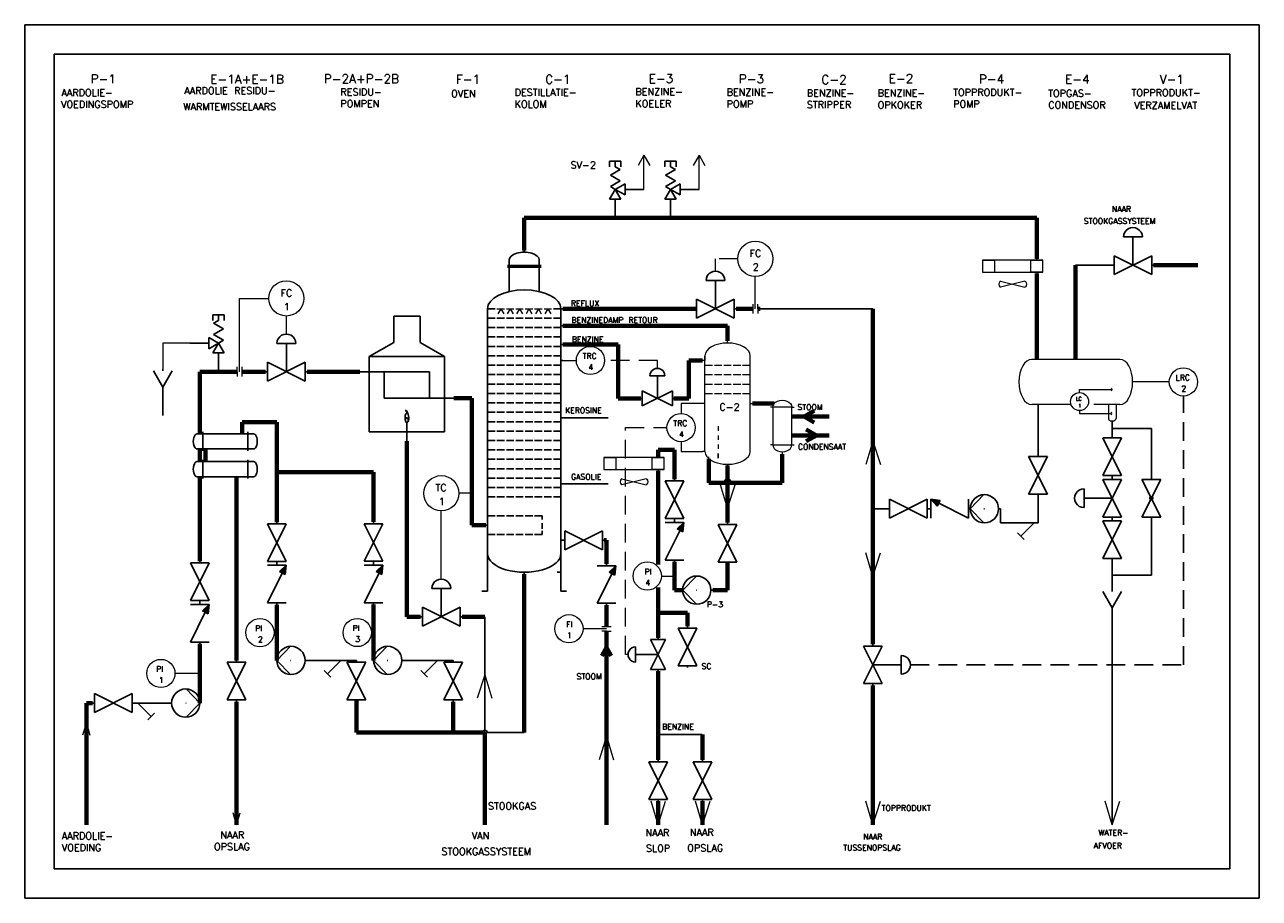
# Model space of a CAD drawing. Extents: x 0 to 420, y 0 to 297.
import ezdxf

# ---------------------------------------------------------------- set-up
doc = ezdxf.new("R2010")
doc.units = 0
doc.header["$MEASUREMENT"] = 0
doc.linetypes.add('HIDDEN', pattern=[9.525, 6.35, -3.175])
doc.layers.get('0').update_dxf_attribs({"linetype": 'CONTINUOUS'})
doc.layers.add('KADER25', color=3, linetype='CONTINUOUS')
doc.layers.add('KADER70', color=5, linetype='CONTINUOUS')
for name, color, linetype, lineweight in [('Omtrekslijn', 7, 'CONTINUOUS', 50), ('Proceslijn', 5, 'CONTINUOUS', 70), ('Stippellijn', 3, 'HIDDEN', 35), ('Tekst', 3, 'CONTINUOUS', 35)]:
    doc.layers.add(name, color=color, linetype=linetype, lineweight=lineweight)
doc.styles.get("Standard").update_dxf_attribs({"font": 'TXT.shx', "height": 3})

# ---------------------------------------------------------------- blocks, each defined once
blk = doc.blocks.new('04_NenWarmtewisselaar')
at = {"layer": 'KADER25', "color": 0}
for p, q in [((-12, 8), (-15, 8)), ((-12, 8), (-12, 9)), ((12, 8), (-12, 8)), ((-12, 8), (-12, 0)), ((12, 8), (12, 9)), ((12, 0), (12, 8)), ((12, 8), (15, 8)), ((-12, 0), (-15, 0)), ((-12, 0), (12, 0)), ((-12, 0), (-12, -1)), ((12, 0), (12, 0)), ((12, 0), (15, 0)), ((12, 0), (12, -1))]:
    blk.add_line(p, q, dxfattribs=at)
for centre, major_axis in [((-15, 4), (0, 4)), ((15, 4), (0, -4))]:
    blk.add_ellipse(centre, major_axis=major_axis, ratio=0.5, start_param=0, end_param=3.141593, dxfattribs=at)
blk = doc.blocks.new('04_NenFornuis')
at = {"layer": 'KADER25', "color": 0}
for p, q in [((-7.01, 47.5), (-7.01, 61.5)), ((7.01, 61.5), (-7.01, 61.5)), ((7.01, 47.5), (7.01, 61.5)), ((-20, 40), (-7.01, 47.5)), ((20, 40), (7.01, 47.5)), ((-20, 0), (-20, 40)), ((-20, 40), (20, 40)), ((20, 40), (20, 0)), ((-20, 32), (-25, 32)), ((-20, 32), (12, 32)), ((-12, 18), (-12, 32)), ((12, 32), (12, 18)), ((12, 18), (-12, 18)), ((12, 18), (20, 18)), ((20, 18), (25, 18)), ((20, 0), (-20, 0)), ((0, 0), (0, 5)), ((0, 0), (0, -5))]:
    blk.add_line(p, q, dxfattribs=at)
for centre, major_axis, ratio, start_param, end_param in [((0, 7.5), (0, -2.5), 0.395368, 3.027106, 6.283185), ((-0.49, 8.22), (0.49, -3.22), 0.442287, 0, 3.141593), ((-0.49, 9.47), (-0.49, 1.97), 0.356881, 4.885896, 6.283185)]:
    blk.add_ellipse(centre, major_axis=major_axis, ratio=ratio, start_param=start_param, end_param=end_param, dxfattribs=at)
blk.add_ellipse((0, 6.25), major_axis=(0, -1.25), ratio=0.59927, dxfattribs=at)
blk = doc.blocks.new('04_KlepMetRegelaar')
at = {"layer": 'KADER25', "color": 0}
for p, q in [((11, 15), (6, 15)), ((11, 0), (11, 15)), ((11, 15), (16, 15)), ((1, 0), (0, 0)), ((1, 5), (1, 0)), ((1, -5), (21, 5)), ((21, -5), (1, 5)), ((1, 0), (1, -5)), ((21, 0), (21, 5)), ((22, 0), (21, 0)), ((21, 0), (21, -5))]:
    blk.add_line(p, q, dxfattribs=at)
blk.add_ellipse((11, 15), major_axis=(5, 0), ratio=1, start_param=0, end_param=3.141593, dxfattribs=at)
blk = doc.blocks.new('04_Klep')
at = {"layer": 'KADER25', "color": 0}
for p, q in [((1, 0), (0, 0)), ((1, 5), (1, 0)), ((1, -5), (21, 5)), ((21, -5), (1, 5)), ((1, 0), (1, -5)), ((21, 0), (21, 5)), ((22, 0), (21, 0)), ((21, 0), (21, -5))]:
    blk.add_line(p, q, dxfattribs=at)
blk = doc.blocks.new('04_Y_filter')
at = {"layer": 'KADER25', "color": 0}
for p, q in [((1, 0), (-1, 0)), ((19, 0), (1, 0)), ((1, 0), (8.07, -7.07)), ((8.07, -7.07), (9.84, -5.3)), ((8.07, -7.07), (6.3, -8.84))]:
    blk.add_line(p, q, dxfattribs=at)
blk = doc.blocks.new('04_NenPomp')
at = {"layer": 'KADER25', "color": 0}
for p, q in [((15, 0), (7.74, 7.5)), ((0, 0), (-1, 0)), ((7.5, 0), (7.74, 0)), ((7.74, 0), (7.5, 0)), ((7.5, 0), (7.5, 0)), ((7.5, 0), (7.5, 0)), ((7.74, -7.5), (15, 0)), ((15, 0), (15, 0))]:
    blk.add_line(p, q, dxfattribs=at)
blk.add_circle((7.5, 0), 7.5, dxfattribs=at)
blk = doc.blocks.new('04_Funnel')
at = {"layer": 'KADER25', "color": 0}
for p, q in [((0, -1), (0, 0)), ((0, -9.66), (-5, -1)), ((0, -9.66), (5, -1)), ((0, -9.66), (0, -24.66))]:
    blk.add_line(p, q, dxfattribs=at)
blk = doc.blocks.new('04_Overdrukventiel_2')
at = {"color": 0}
for p, q in [((-3, 27.2), (-3, 30.2)), ((-3, 30.2), (0, 30.2)), ((-2.6, 25.7), (0, 27.2)), ((0, 27.2), (0, 30.2)), ((0, 30.2), (3, 30.2)), ((3, 30.2), (3, 27.2)), ((2.6, 22.7), (-2.6, 25.7)), ((-2.6, 19.7), (2.6, 22.7)), ((2.6, 16.7), (-2.6, 19.7)), ((-15.2, 15.2), (-5.2, 15.2)), ((-5.2, 18.2), (0, 15.2)), ((-5.2, 12.2), (-5.2, 18.2)), ((0, 15.2), (-5.2, 12.2)), ((-3, 10), (0, 15.2)), ((2.6, 16.7), (0, 15.2)), ((0, 15.2), (3, 10)), ((3, 10), (-3, 10)), ((0, 0), (0, 10))]:
    blk.add_line(p, q, dxfattribs=at)
blk = doc.blocks.new('04_BenzineStripper2')
at = {"layer": 'Omtrekslijn', "linetype": 'ByBlock', "lineweight": 0}
for p, q in [((0, -1), (0, 0)), ((-9.6, -8.43), (-10.6, -8.43)), ((-9.6, -6.43), (-9.6, -8.43)), ((-9.6, -26.77), (-10.6, -26.77)), ((9.6, -26.77), (10.6, -26.77)), ((-3.96, -36.39), (-3.96, -38.31)), ((-3.96, -40.24), (-3.96, -42.17)), ((-9.6, -47.1), (-10.6, -47.1)), ((-3.96, -44.1), (-3.96, -46.02)), ((-7.91, -50.18), (-7.91, -49.33)), ((-3.96, -47.95), (-3.96, -49.88)), ((-3.96, -49.88), (-3.96, -47.95)), ((0, -52.53), (0, -53.53))]:
    blk.add_line(p, q, dxfattribs=at)
at = {"layer": 'Omtrekslijn', "color": 0, "linetype": 'ByBlock', "lineweight": 0}
for p, q in [((-9.6, -47.1), (-9.6, -6.43)), ((-9.6, -10.43), (-6.4, -10.43)), ((-5.6, -10.43), (-2.4, -10.43)), ((-1.6, -10.43), (1.6, -10.43)), ((2.4, -10.43), (5.6, -10.43)), ((6.4, -10.43), (9.6, -10.43)), ((9.6, -47.1), (9.6, -6.43)), ((-9.6, -14.43), (-6.4, -14.43)), ((-5.6, -14.43), (-2.4, -14.43)), ((-1.6, -14.43), (1.6, -14.43)), ((2.4, -14.43), (5.6, -14.43)), ((6.4, -14.43), (9.6, -14.43)), ((-9.6, -18.43), (-6.4, -18.43)), ((-5.6, -18.43), (-2.4, -18.43)), ((-1.6, -18.43), (1.6, -18.43)), ((2.4, -18.43), (5.6, -18.43)), ((6.4, -18.43), (9.6, -18.43)), ((-9.6, -22.43), (-6.4, -22.43)), ((-5.6, -22.43), (-2.4, -22.43)), ((-1.6, -22.43), (1.6, -22.43)), ((2.4, -22.43), (5.6, -22.43)), ((6.4, -22.43), (9.6, -22.43))]:
    blk.add_line(p, q, dxfattribs=at)
at = {"layer": 'Omtrekslijn', "linetype": 'ByBlock', "lineweight": 0}
for centre, major_axis in [((0, -6.43), (-9.6, 0)), ((0, -47.1), (9.6, 0))]:
    blk.add_ellipse(centre, major_axis=major_axis, ratio=0.565396, start_param=3.141593, end_param=6.283185, dxfattribs=at)
blk = doc.blocks.new('04_Ventilator2')
at = {"layer": 'Omtrekslijn', "color": 0, "linetype": 'ByBlock', "lineweight": 0}
for p, q in [((0, -0.512), (0, 0)), ((-23.04, -0.512), (-23.04, -5.632)), ((2.56, -0.512), (-23.04, -0.512)), ((-23.04, -0.512), (-17.92, -0.512)), ((-17.92, -0.512), (-17.92, -5.632)), ((-2.56, -5.632), (-2.56, -0.512)), ((-2.56, -0.512), (2.56, -0.512)), ((2.56, -0.512), (0, -0.512)), ((2.56, -5.632), (2.56, -0.512)), ((-23.04, -5.632), (2.56, -5.632)), ((-15.36, -9.472), (-5.12, -12.032)), ((-5.12, -9.472), (-15.36, -12.032)), ((2.56, -5.632), (-2.56, -5.632)), ((0, -5.632), (0, -6.144))]:
    blk.add_line(p, q, dxfattribs=at)
blk.add_ellipse((-15.36, -10.752), major_axis=(0, 1.28), ratio=0.585267, start_param=0, end_param=3.1415927, dxfattribs=at)
at = {"layer": 'Omtrekslijn', "color": 0, "linetype": 'ByBlock', "lineweight": 0, "extrusion": (0, 0, -1)}
blk.add_ellipse((-5.12, -10.752), major_axis=(0, 1.28), ratio=0.585267, start_param=0, end_param=3.1415927, dxfattribs=at)
blk = doc.blocks.new('04_Warmtewisselaar2')
at = {"layer": 'Omtrekslijn', "linetype": 'ByBlock', "lineweight": 0}
for p, q in [((-4, 20), (-5, 20)), ((4, 20), (-4, 20)), ((-4, 20), (-4, 4)), ((4, 4), (4, 20)), ((4, 20), (5, 20)), ((-4, 4), (-5, 4)), ((-4, 4), (4, 4)), ((0, 1), (0, 0)), ((4, 4), (5, 4))]:
    blk.add_line(p, q, dxfattribs=at)
at = {"layer": 'Omtrekslijn', "linetype": 'ByBlock', "lineweight": 0, "extrusion": (0, 0, -1)}
blk.add_ellipse((0, 20), major_axis=(-4, 0), ratio=0.750206, start_param=0, end_param=3.141593, dxfattribs=at)
at = {"layer": 'Omtrekslijn', "linetype": 'ByBlock', "lineweight": 0}
blk.add_ellipse((0, 4), major_axis=(-4, 0), ratio=0.750206, start_param=0, end_param=3.141593, dxfattribs=at)
blk = doc.blocks.new('04_Terugslagklep2')
at = {"layer": 'Omtrekslijn', "lineweight": -2}
blk.add_hatch(color=256, dxfattribs=at).paths.add_polyline_path([(16.04, -4.39), (21, -5), (17.59, -1.34)])
at = {"layer": 'KADER25', "color": 0}
for p, q in [((1, 0), (0, 0)), ((1, 5), (1, 0)), ((16.8, -2.9), (1, 5)), ((1, 0), (1, -5)), ((21, 0), (21, 5)), ((22, 0), (21, 0)), ((21, 0), (21, -5)), ((17.59, -1.34), (16.04, -4.39)), ((21, -5), (16.04, -4.39)), ((21, -5), (17.59, -1.34))]:
    blk.add_line(p, q, dxfattribs=at)
blk = doc.blocks.new('04_Pijl2')
at = {"layer": 'Omtrekslijn', "linetype": 'ByBlock', "lineweight": 0}
for p, q in [((39.55, 91.25), (29.55, 94.45)), ((29.55, 91.25), (39.55, 91.25)), ((39.55, 91.25), (29.55, 88.24)), ((39.55, 91.25), (29.55, 91.25))]:
    blk.add_line(p, q, dxfattribs=at)
blk = doc.blocks.new('04_Destillatiekolom3')
at = {"layer": 'KADER25', "color": 0}
for p, q in [((0, -0.8), (0, 0)), ((-6.4, -4), (-6.4, -17.5)), ((-6.4, -4), (-6.4, -6.4)), ((6.4, -4), (6.4, -17.5)), ((-6.4, -6.4), (-7.2, -6.4)), ((-6.4, -7.2), (-7.2, -7.2)), ((-6.4, -6.4), (6.4, -6.4)), ((-6.4, -6.4), (-6.4, -7.2)), ((-6.4, -7.2), (6.4, -7.2)), ((6.4, -6.4), (7.2, -6.4)), ((6.4, -7.2), (7.2, -7.2)), ((-15.6, -128.8), (-15.6, -24.8)), ((-15.6, -24.8), (-12.4, -24.8)), ((12.4, -24.8), (15.6, -24.8)), ((15.6, -128.8), (15.6, -24.8)), ((15.6, -24.8), (16.4, -24.8)), ((-15.6, -28.8), (-12.4, -28.8)), ((-11.6, -28.8), (-8.4, -28.8)), ((-7.6, -28.8), (-4.4, -28.8)), ((-3.6, -28.8), (-0.4, -28.8)), ((0.4, -28.8), (3.6, -28.8)), ((4.4, -28.8), (7.6, -28.8)), ((8.4, -28.8), (11.6, -28.8)), ((12.4, -28.8), (15.6, -28.8)), ((-15.6, -32.8), (-12.4, -32.8)), ((-11.6, -32.8), (-8.4, -32.8)), ((-7.6, -32.8), (-4.4, -32.8)), ((-3.6, -32.8), (-0.4, -32.8)), ((0.4, -32.8), (3.6, -32.8)), ((4.4, -32.8), (7.6, -32.8)), ((8.4, -32.8), (11.6, -32.8)), ((12.4, -32.8), (15.6, -32.8)), ((15.6, -32.8), (15.6, -32)), ((15.6, -32), (16.4, -32)), ((-15.6, -36.8), (-12.4, -36.8)), ((-15.6, -40.8), (-12.4, -40.8)), ((-11.6, -36.8), (-8.4, -36.8)), ((-11.6, -40.8), (-8.4, -40.8)), ((-7.6, -36.8), (-4.4, -36.8)), ((-7.6, -40.8), (-4.4, -40.8)), ((-3.6, -36.8), (-0.4, -36.8)), ((-3.6, -40.8), (-0.4, -40.8)), ((0.4, -36.8), (3.6, -36.8)), ((0.4, -40.8), (3.6, -40.8)), ((4.4, -36.8), (7.6, -36.8)), ((4.4, -40.8), (7.6, -40.8)), ((8.4, -36.8), (11.6, -36.8)), ((8.4, -40.8), (11.6, -40.8)), ((12.4, -36.8), (15.6, -36.8)), ((12.4, -40.8), (15.6, -40.8)), ((15.6, -40.8), (15.66, -40)), ((15.66, -40), (16.46, -40)), ((-15.6, -44.8), (-12.4, -44.8)), ((-11.6, -44.8), (-8.4, -44.8)), ((-7.6, -44.8), (-4.4, -44.8)), ((-3.6, -44.8), (-0.4, -44.8)), ((0.4, -44.8), (3.6, -44.8)), ((4.4, -44.8), (7.6, -44.8)), ((8.4, -44.8), (11.6, -44.8)), ((12.4, -44.8), (15.6, -44.8)), ((15.6, -48.8), (15.6, -46.8)), ((15.6, -46.8), (16.4, -46.8)), ((-15.6, -48.8), (-12.4, -48.8)), ((-11.6, -48.8), (-8.4, -48.8)), ((-7.6, -48.8), (-4.4, -48.8)), ((-3.6, -48.8), (-0.4, -48.8)), ((0.4, -48.8), (3.6, -48.8)), ((4.4, -48.8), (7.6, -48.8)), ((8.4, -48.8), (11.6, -48.8)), ((12.4, -48.8), (15.6, -48.8)), ((-15.6, -52.8), (-12.4, -52.8)), ((-15.6, -56.8), (-12.4, -56.8)), ((-11.6, -52.8), (-8.4, -52.8)), ((-11.6, -56.8), (-8.4, -56.8)), ((-7.6, -52.8), (-4.4, -52.8)), ((-7.6, -56.8), (-4.4, -56.8)), ((-3.6, -52.8), (-0.4, -52.8)), ((-3.6, -56.8), (-0.4, -56.8)), ((0.4, -52.8), (3.6, -52.8)), ((0.4, -56.8), (3.6, -56.8)), ((4.4, -52.8), (7.6, -52.8)), ((4.4, -56.8), (7.6, -56.8)), ((8.4, -52.8), (11.6, -52.8)), ((8.4, -56.8), (11.6, -56.8)), ((12.4, -52.8), (15.6, -52.8)), ((12.4, -56.8), (15.6, -56.8)), ((-15.6, -60.8), (-12.4, -60.8)), ((-11.6, -60.8), (-8.4, -60.8)), ((-7.6, -60.8), (-4.4, -60.8)), ((-3.6, -60.8), (-0.4, -60.8)), ((0.4, -60.8), (3.6, -60.8)), ((4.4, -60.8), (7.6, -60.8)), ((8.4, -60.8), (11.6, -60.8)), ((12.4, -60.8), (15.6, -60.8)), ((-15.6, -64.8), (-12.4, -64.8)), ((-11.6, -64.8), (-8.4, -64.8)), ((-7.6, -64.8), (-4.4, -64.8)), ((-3.6, -64.8), (-0.4, -64.8)), ((0.4, -64.8), (3.6, -64.8)), ((4.4, -64.8), (7.6, -64.8)), ((8.4, -64.8), (11.6, -64.8)), ((12.4, -64.8), (15.6, -64.8)), ((-15.6, -68.8), (-12.4, -68.8)), ((-15.6, -72.8), (-12.4, -72.8)), ((-11.6, -68.8), (-8.4, -68.8)), ((-11.6, -72.8), (-8.4, -72.8)), ((-7.6, -68.8), (-4.4, -68.8)), ((-7.6, -72.8), (-4.4, -72.8)), ((-3.6, -68.8), (-0.4, -68.8)), ((-3.6, -72.8), (-0.4, -72.8)), ((0.4, -68.8), (3.6, -68.8)), ((0.4, -72.8), (3.6, -72.8)), ((4.4, -68.8), (7.6, -68.8)), ((4.4, -72.8), (7.6, -72.8)), ((8.4, -68.8), (11.6, -68.8)), ((8.4, -72.8), (11.6, -72.8)), ((12.4, -68.8), (15.6, -68.8)), ((12.4, -72.8), (15.6, -72.8)), ((15.6, -72.8), (15.6, -71.2)), ((15.6, -71.2), (16.4, -71.2)), ((-15.6, -76.8), (-12.4, -76.8)), ((-11.6, -76.8), (-8.4, -76.8)), ((-7.6, -76.8), (-4.4, -76.8)), ((-3.6, -76.8), (-0.4, -76.8)), ((0.4, -76.8), (3.6, -76.8)), ((4.4, -76.8), (7.6, -76.8)), ((8.4, -76.8), (11.6, -76.8)), ((12.4, -76.8), (15.6, -76.8)), ((-15.6, -80.8), (-12.4, -80.8)), ((-11.6, -80.8), (-8.4, -80.8)), ((-7.6, -80.8), (-4.4, -80.8)), ((-3.6, -80.8), (-0.4, -80.8)), ((0.4, -80.8), (3.6, -80.8)), ((4.4, -80.8), (7.6, -80.8)), ((8.4, -80.8), (11.6, -80.8)), ((12.4, -80.8), (15.6, -80.8)), ((-15.6, -84.8), (-12.4, -84.8)), ((-15.6, -88.8), (-12.4, -88.8)), ((-11.6, -84.8), (-8.4, -84.8)), ((-11.6, -88.8), (-8.4, -88.8)), ((-7.6, -84.8), (-4.4, -84.8)), ((-7.6, -88.8), (-4.4, -88.8)), ((-3.6, -84.8), (-0.4, -84.8)), ((-3.6, -88.8), (-0.4, -88.8)), ((0.4, -84.8), (3.6, -84.8)), ((0.4, -88.8), (3.6, -88.8)), ((4.4, -84.8), (7.6, -84.8)), ((4.4, -88.8), (7.6, -88.8)), ((8.4, -84.8), (11.6, -84.8)), ((8.4, -88.8), (11.6, -88.8)), ((12.4, -84.8), (15.6, -84.8)), ((12.4, -88.8), (15.6, -88.8)), ((-15.6, -92.8), (-12.4, -92.8)), ((-11.6, -92.8), (-8.4, -92.8)), ((-7.6, -92.8), (-4.4, -92.8)), ((-3.6, -92.8), (-0.4, -92.8)), ((0.4, -92.8), (3.6, -92.8)), ((4.4, -92.8), (7.6, -92.8)), ((8.4, -92.8), (11.6, -92.8)), ((12.4, -92.8), (15.6, -92.8)), ((-15.6, -96.8), (-12.4, -96.8)), ((-11.6, -96.8), (-8.4, -96.8)), ((-7.6, -96.8), (-4.4, -96.8)), ((-3.6, -96.8), (-0.4, -96.8)), ((0.4, -96.8), (3.6, -96.8)), ((4.4, -96.8), (7.6, -96.8)), ((8.4, -96.8), (11.6, -96.8)), ((12.4, -96.8), (15.6, -96.8)), ((15.6, -100.8), (15.6, -99.2)), ((15.6, -99.2), (16.4, -99.2)), ((-15.6, -100.8), (-12.4, -100.8)), ((-15.6, -104.8), (-12.4, -104.8)), ((-15.6, -104.8), (-15.6, -116.8)), ((-11.6, -100.8), (-8.4, -100.8)), ((-11.6, -104.8), (-8.4, -104.8)), ((-7.6, -100.8), (-4.4, -100.8)), ((-7.6, -104.8), (-4.4, -104.8)), ((-3.6, -100.8), (-0.4, -100.8)), ((-3.6, -104.8), (-0.4, -104.8)), ((0.4, -100.8), (3.6, -100.8)), ((0.4, -104.8), (3.6, -104.8)), ((4.4, -100.8), (7.6, -100.8)), ((4.4, -104.8), (7.6, -104.8)), ((8.4, -100.8), (11.6, -100.8)), ((8.4, -104.8), (11.6, -104.8)), ((12.4, -100.8), (15.6, -100.8)), ((12.4, -104.8), (15.6, -104.8)), ((-15.6, -116.8), (-15.6, -112.8)), ((-15.6, -112.8), (-12.4, -112.8)), ((-11.6, -112.8), (-8.4, -112.8)), ((-7.6, -112.8), (-4.4, -112.8)), ((-3.6, -112.8), (-0.4, -112.8)), ((0.4, -112.8), (3.6, -112.8)), ((4.4, -112.8), (7.6, -112.8)), ((7.6, -112.8), (7.6, -114.4)), ((-15.6, -116.8), (-16.4, -116.8)), ((7.6, -118.4), (7.6, -116)), ((7.6, -120.8), (7.6, -119.2)), ((-15.6, -120.8), (-12.4, -120.8)), ((-11.6, -120.8), (-8.4, -120.8)), ((-7.6, -120.8), (-4.4, -120.8)), ((-3.6, -120.8), (-0.4, -120.8)), ((0.4, -120.8), (3.6, -120.8)), ((4.4, -120.8), (7.6, -120.8)), ((15.6, -128.8), (15.6, -123.2)), ((15.6, -123.2), (16.4, -123.2)), ((-15.6, -128.8), (-15.6, -144.8)), ((15.6, -128.8), (15.6, -144.8)), ((0, -136.8), (0, -137.6)), ((15.6, -136.8), (14, -136.8)), ((-15.6, -144.8), (-18, -144.8)), ((15.6, -144.8), (18, -144.8))]:
    blk.add_line(p, q, dxfattribs=at)
at = {"layer": 'KADER25', "color": 0, "linetype": 'ByBlock', "lineweight": 0}
for p, q in [((-11.6, -24.8), (-8.4, -24.8)), ((-7.6, -24.8), (-4.4, -24.8)), ((-3.6, -24.8), (-0.4, -24.8)), ((0.4, -24.8), (3.6, -24.8)), ((4.4, -24.8), (7.6, -24.8)), ((8.4, -24.8), (11.6, -24.8))]:
    blk.add_line(p, q, dxfattribs=at)
at = {"layer": 'KADER25', "color": 0}
for centre, major_axis, ratio, start_param, end_param in [((0, -4), (6.4, 0), 0.5, 0, 3.141593), ((0, -24.8), (-15.6, 0), 0.512821, 3.141593, 6.283185), ((0, -128.8), (-15.6, 0), 0.512821, 0, 3.141593)]:
    blk.add_ellipse(centre, major_axis=major_axis, ratio=ratio, start_param=start_param, end_param=end_param, dxfattribs=at)
at = {"layer": 'Omtrekslijn', "linetype": 'ByBlock', "lineweight": 0}
for p, q in [((-10, -24.8), (-11.25, -26.97)), ((-10, -24.8), (-8.75, -26.97)), ((-6, -24.8), (-7.25, -26.97)), ((-6, -24.8), (-4.75, -26.97)), ((-2, -24.8), (-3.25, -26.97)), ((-2, -24.8), (-0.75, -26.97)), ((2, -24.8), (0.75, -26.97)), ((2, -24.8), (3.25, -26.97)), ((6, -24.8), (4.75, -26.97)), ((6, -24.8), (7.25, -26.97)), ((10, -24.8), (8.75, -26.97)), ((10, -24.8), (11.25, -26.97))]:
    blk.add_line(p, q, dxfattribs=at)

msp = doc.modelspace()

# ---------------------------------------------------------------- hatches: boundary and pattern name
at = {"layer": 'Proceslijn'}
h = msp.add_hatch(color=0, dxfattribs=at)
edge = h.paths.add_edge_path()
edge.add_arc((383.27, 136.01), 0.8, 0, 360)

# ---------------------------------------------------------------- linework, layer by layer
for p, q in [((183.07, 163.32), (198.44, 163.32)), ((60.55, 152.77), (61.51, 152.77)), ((183.07, 140.92), (198.44, 140.92))]:
    msp.add_line(p, q)
at = {"layer": 'KADER25'}
for p, q in [((0, 0), (0, 297)), ((0, 297), (420, 297)), ((420, 297), (420, 0)), ((420, 0), (0, 0))]:
    msp.add_line(p, q, dxfattribs=at)
at = {"layer": 'KADER70'}
for p, q in [((10, 10), (10, 287)), ((10, 287), (410, 287)), ((410, 287), (410, 10)), ((410, 10), (10, 10))]:
    msp.add_line(p, q, dxfattribs=at)
at = {"layer": 'Omtrekslijn', "lineweight": -2}
for p, q in [((10, 287), (10, 277)), ((10, 277), (10, 267))]:
    msp.add_line(p, q, dxfattribs=at)
at = {"layer": 'Omtrekslijn', "lineweight": 0}
for p, q in [((247.75, 202.04), (247.75, 198.84)), ((249.35, 200.44), (249.35, 202.04)), ((249.35, 200.44), (249.35, 198.84)), ((72.25, 179.04), (72.25, 180.64)), ((73.85, 180.64), (73.85, 177.44)), ((72.25, 179.04), (72.25, 177.44)), ((358.84, 171.95), (358.84, 172.95)), ((358.84, 172.95), (369.57, 172.95)), ((389.38, 175.55), (376.91, 175.55)), ((230.63, 168.17), (223.29, 168.17)), ((223.29, 168.17), (223.29, 164.83)), ((358.84, 165.81), (358.84, 164.81)), ((358.84, 164.81), (369.57, 164.81)), ((372.57, 167.87), (363.75, 167.87)), ((368.67, 167.87), (368.67, 163.07)), ((371.27, 167.87), (371.27, 163.07)), ((223.29, 155.23), (223.29, 151.9)), ((223.29, 151.9), (230.63, 151.9)), ((196.35, 92.44), (199.55, 92.44)), ((85.79, 90.31), (84.84, 90.31)), ((118.69, 90.35), (117.94, 90.35)), ((197.95, 90.84), (196.35, 90.84)), ((197.95, 90.84), (199.55, 90.84))]:
    msp.add_line(p, q, dxfattribs=at)
at = {"layer": 'Omtrekslijn', "color": 0, "lineweight": 0}
for p, q in [((372.57, 183.23), (342.57, 183.23)), ((355.94, 167.87), (342.57, 167.87))]:
    msp.add_line(p, q, dxfattribs=at)
at = {"layer": 'Omtrekslijn', "lineweight": 0}
for centre, radius in [((248.55, 217.4), 6), ((89.01, 203.96), 6), ((192.47, 182.84), 4.8), ((394.18, 175.55), 4.8), ((358.84, 168.88), 3.07), ((223.29, 160.03), 4.8), ((141.73, 137.7), 6), ((211.81, 109.57), 4.8), ((80.04, 90.31), 4.8), ((113.14, 90.35), 4.8), ((185.15, 91.64), 4.8), ((46.32, 76.43), 4.8)]:
    msp.add_circle(centre, radius, dxfattribs=at)
for centre, major_axis, ratio, start_param, end_param in [((342.57, 175.55), (0, -7.68), 0.565396, 3.141593, 6.283185), ((372.57, 175.55), (0, 7.68), 0.565396, 3.141593, 6.283185), ((369.57, 164.81), (0, 0.5), 0.505449, 3.141593, 6.283185), ((369.97, 163.07), (-1.3, 0), 0.615385, 0, 3.141593)]:
    msp.add_ellipse(centre, major_axis=major_axis, ratio=ratio, start_param=start_param, end_param=end_param, dxfattribs=at)
at = {"layer": 'Omtrekslijn', "lineweight": 0, "extrusion": (0, 0, -1)}
msp.add_ellipse((369.57, 172.95), major_axis=(0, -0.5), ratio=0.505449, start_param=3.141593, end_param=6.283185, dxfattribs=at)
at = {"layer": 'Proceslijn', "lineweight": 0}
for p, q in [((210.64, 252.62), (208.64, 249.16)), ((210.64, 241.03), (210.64, 252.62)), ((210.64, 252.62), (212.64, 249.16)), ((229.41, 252.62), (227.41, 249.16)), ((229.41, 241.03), (229.41, 252.62)), ((229.41, 252.62), (231.41, 249.16)), ((248.55, 200.44), (248.55, 211.4)), ((73.05, 179.04), (73.05, 203.96)), ((73.05, 203.96), (83.01, 203.96)), ((89.01, 191.84), (89.01, 197.96)), ((56.19, 188.77), (46.98, 188.77)), ((46.98, 188.77), (46.98, 179.94)), ((152.13, 137.7), (147.73, 137.7)), ((141.73, 108.52), (141.73, 131.7)), ((216.61, 109.57), (221.08, 109.57)), ((197.95, 91.64), (189.95, 91.64)), ((59.59, 76.43), (51.12, 76.43))]:
    msp.add_line(p, q, dxfattribs=at)
at = {"layer": 'Proceslijn'}
for p, q in [((200.92, 231.3), (169.95, 231.3)), ((169.95, 231.3), (169.95, 220.28)), ((200.92, 231.3), (219.68, 231.3)), ((219.68, 231.3), (344.28, 231.3)), ((344.28, 231.3), (344.28, 217.38)), ((357.5, 183.23), (357.5, 215.23)), ((384.05, 215.23), (399.05, 215.23)), ((344.28, 212.47), (344.28, 183.23)), ((183.07, 200.44), (228.27, 200.44)), ((219.83, 200.44), (227.95, 200.44)), ((242.03, 200.44), (247.75, 200.44)), ((250.15, 200.44), (249.35, 200.44)), ((288.52, 200.44), (288.52, 132.44)), ((183.07, 194.68), (239.11, 194.68)), ((239.11, 194.68), (239.11, 189.58)), ((183.12, 188.28), (201.89, 188.28)), ((201.89, 188.28), (201.89, 169.93)), ((230.63, 182.84), (225.91, 182.84)), ((225.91, 182.84), (225.91, 169.93)), ((59.59, 157.89), (59.59, 179.04)), ((59.59, 179.04), (72.25, 179.04)), ((73.85, 179.04), (81.97, 179.04)), ((96.05, 179.04), (114.01, 179.04)), ((152.13, 170.08), (146.01, 170.08)), ((152.13, 126.84), (152.13, 170.08)), ((201.89, 169.93), (209.59, 169.93)), ((225.91, 169.93), (220.85, 169.93)), ((247.59, 168.17), (254.95, 168.17)), ((265.12, 163.77), (268.58, 165.77)), ((73.99, 157.89), (73.99, 161.83)), ((73.99, 161.83), (85.79, 161.83)), ((85.79, 161.83), (85.79, 127.9)), ((260.92, 163.77), (273.72, 163.77)), ((260.92, 163.77), (269.32, 163.77)), ((269.32, 163.77), (265.12, 163.77)), ((265.12, 163.77), (268.58, 161.77)), ((260.92, 157.37), (273.72, 157.37)), ((269.32, 157.37), (265.12, 157.37)), ((265.12, 157.37), (267.22, 157.37)), ((269.32, 157.37), (265.85, 159.37)), ((269.32, 157.37), (265.85, 155.37)), ((59.59, 152.77), (59.59, 148.46)), ((61.51, 152.77), (61.51, 148.46)), ((130.01, 155.36), (130.01, 95.72)), ((215.48, 150.24), (215.48, 152.42)), ((215.48, 152.42), (221.08, 152.42)), ((221.08, 152.42), (221.08, 142.53)), ((232.78, 149.44), (232.78, 141.28)), ((239.11, 147.16), (239.11, 127.76)), ((257.72, 141.28), (257.72, 150.97)), ((59.59, 114.65), (59.59, 143.34)), ((72.07, 143.34), (72.07, 80.87)), ((85.79, 144.86), (118.69, 144.86)), ((118.69, 144.86), (118.69, 128)), ((215.48, 145.32), (215.48, 113.46)), ((232.78, 141.28), (238.31, 141.28)), ((239.91, 141.28), (257.72, 141.28)), ((288.52, 132.44), (288.52, 86.41)), ((156.83, 126.84), (152.13, 126.84)), ((197.15, 121.72), (197.95, 121.72)), ((197.95, 121.72), (197.95, 113.72)), ((221.08, 114.37), (221.08, 104.77)), ((239.11, 104.77), (239.11, 114)), ((169.95, 56.33), (169.95, 110.2)), ((215.48, 105.68), (215.48, 88.52)), ((221.08, 104.77), (223.84, 104.77)), ((239.11, 104.77), (234.08, 104.77)), ((85.79, 99.74), (85.79, 80.87)), ((118.69, 80.87), (118.69, 99.84)), ((197.95, 99.64), (197.95, 92.44)), ((215.48, 97.1), (225.48, 97.1)), ((225.48, 97.1), (225.48, 92.49)), ((130.01, 95.72), (134.69, 95.72)), ((148.77, 95.72), (156.55, 95.72)), ((197.95, 90.84), (197.95, 85.24)), ((59.59, 66.37), (59.59, 86.49)), ((197.95, 85.24), (196.35, 82.47)), ((197.95, 85.24), (197.95, 25)), ((197.95, 85.24), (199.55, 82.47)), ((215.48, 77.26), (215.48, 55.69)), ((288.52, 72.33), (288.52, 25)), ((23.11, 66.37), (20.97, 66.37)), ((20.97, 66.37), (20.97, 25)), ((72.07, 66.79), (72.07, 25)), ((112.83, 67.11), (112.83, 56.33)), ((145.73, 66.79), (145.73, 56.33)), ((112.83, 56.33), (155.75, 56.33)), ((156.55, 56.33), (156.55, 25)), ((215.48, 47.08), (215.48, 55.69)), ((230.58, 47.08), (230.58, 55.69)), ((215.48, 33), (215.48, 25)), ((230.58, 33), (230.58, 25))]:
    msp.add_line(p, q, dxfattribs=at)
at = {"layer": 'Proceslijn', "lineweight": -2}
for p, q in [((357.5, 215.23), (369.97, 215.23)), ((250.15, 200.44), (288.52, 200.44)), ((344.72, 150.88), (344.72, 167.87)), ((369.97, 157.13), (369.97, 162.27)), ((369.97, 159.7), (383.27, 159.7)), ((383.27, 159.7), (383.27, 143.05)), ((344.72, 127.64), (344.72, 136.8)), ((293.52, 132.44), (288.52, 132.44)), ((331.92, 127.64), (331.92, 132.44)), ((383.27, 109.89), (383.27, 128.97)), ((369.97, 114.89), (369.97, 109.89)), ((369.97, 109.89), (383.27, 109.89)), ((369.97, 109.89), (369.97, 104.89)), ((156.55, 95.72), (156.55, 56.33)), ((369.97, 89.11), (369.97, 25)), ((108.83, 80.87), (112.83, 80.87)), ((141.73, 80.87), (145.73, 80.87)), ((157.35, 56.33), (169.95, 56.33)), ((230.48, 55.69), (215.48, 55.69))]:
    msp.add_line(p, q, dxfattribs=at)
at = {"layer": 'Proceslijn'}
msp.add_ellipse((239.11, 141.28), major_axis=(-0.8, 0), ratio=1, start_param=3.141593, end_param=6.283185, dxfattribs=at)
at = {"layer": 'Proceslijn', "lineweight": -2}
msp.add_ellipse((156.55, 56.33), major_axis=(-0.8, 0), ratio=1, start_param=3.141593, end_param=6.283185, dxfattribs=at)
at = {"layer": 'Stippellijn', "lineweight": 0}
for p, q in [((234.99, 213.24), (234.99, 217.4)), ((242.55, 217.4), (234.99, 217.4)), ((183.07, 182.84), (187.67, 182.84)), ((215.22, 182.84), (197.27, 182.84)), ((215.22, 180.17), (215.22, 182.84)), ((204.44, 82.89), (204.44, 160.03)), ((204.44, 160.03), (218.49, 160.03)), ((205.24, 82.89), (204.44, 82.89))]:
    msp.add_line(p, q, dxfattribs=at)
at = {"layer": 'Stippellijn', "lineweight": -2}
for p, q in [((394.18, 79.37), (394.18, 170.75)), ((301.32, 79.37), (394.18, 79.37))]:
    msp.add_line(p, q, dxfattribs=at)

# ---------------------------------------------------------------- block references
for name, p, xscale, yscale, zscale in [('04_Overdrukventiel_2', (200.92, 231.3), -0.6400000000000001, 0.6400000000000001, 0.6400000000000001), ('04_Overdrukventiel_2', (219.68, 231.3), -0.6400000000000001, 0.6400000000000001, 0.6400000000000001), ('04_Overdrukventiel_2', (65.92, 179.04), 0.6400000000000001, 0.6400000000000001, 0.6400000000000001), ('04_KlepMetRegelaar', (209.59, 169.93), 0.5120000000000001, 0.5120000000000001, 0.5120000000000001)]:
    msp.add_blockref(name, p, dxfattribs=dict(xscale=xscale, yscale=yscale, zscale=zscale))
at = {"layer": 'Omtrekslijn', "xscale": 0.6400000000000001, "yscale": 0.6400000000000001, "zscale": 0.6400000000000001}
for name, p in [('04_KlepMetRegelaar', (369.97, 215.23)), ('04_KlepMetRegelaar', (227.95, 200.44)), ('04_NenFornuis', (130.01, 158.56)), ('04_KlepMetRegelaar', (81.97, 179.04)), ('04_Funnel', (46.98, 179.94)), ('04_NenWarmtewisselaar', (68.23, 152.77)), ('04_NenWarmtewisselaar', (68.23, 143.34)), ('04_Klep', (183.07, 121.72)), ('04_KlepMetRegelaar', (134.69, 95.72)), ('04_Klep', (23.11, 66.37)), ('04_NenPomp', (49.99, 66.37))]:
    msp.add_blockref(name, p, dxfattribs=at)
at = {"layer": 'Omtrekslijn', "lineweight": -2}
for name, p, xscale, yscale, zscale in [('04_Destillatiekolom3', (169.95, 220.28), 0.8, 0.8, 0.8), ('04_Ventilator2', (344.28, 217.38), 0.8, 0.8, 0.8), ('04_BenzineStripper2', (239.11, 189.58), 0.8, 0.8, 0.8), ('04_Warmtewisselaar2', (257.72, 150.97), 0.8, 0.8, 0.8), ('04_Ventilator2', (215.48, 150.24), 0.8, 0.8, 0.8), ('04_Funnel', (369.97, 104.89), 0.64, 0.64, 0.64)]:
    msp.add_blockref(name, p, dxfattribs=dict(at, xscale=xscale, yscale=yscale, zscale=zscale))
for name, p, xscale, yscale, zscale, rotation in [('04_Pijl2', (215.52, 123.81), -0.8, 0.8, 0.8, 270), ('04_Pijl2', (166.11, 164.25), 0.8, 0.8, 0.8, 270), ('04_Terugslagklep2', (321.68, 132.44), 0.6400000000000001, 0.6400000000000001, 0.6400000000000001, 180), ('04_Terugslagklep2', (221.08, 114.37), 0.6400000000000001, 0.6400000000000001, 0.6400000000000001, 90), ('04_Terugslagklep2', (85.79, 99.84), 0.6400000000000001, 0.6400000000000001, 0.6400000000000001, 90), ('04_Terugslagklep2', (118.69, 99.84), 0.6400000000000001, 0.6400000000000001, 0.6400000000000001, 90), ('04_Terugslagklep2', (197.95, 99.64), 0.6400000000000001, 0.6400000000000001, 0.6400000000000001, 90), ('04_Pijl2', (215.52, 141.07), 0.8, 0.8, 0.8, 270), ('04_Terugslagklep2', (59.59, 86.49), 0.6400000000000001, 0.6400000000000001, 0.6400000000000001, 90), ('04_Pijl2', (229.54, 44.38), 0.8, 0.8, 0.8, 90), ('04_Pijl2', (57.47, 43.68), 0.4, 0.4, 0.4, 90), ('04_Pijl2', (270.95, 23.48), 0.8, 0.8, 0.8, 90), ('04_Pijl2', (142.49, 56.64), 0.8, 0.8, 0.8, 270), ('04_Pijl2', (157.58, 56.64), 0.8, 0.8, 0.8, 270), ('04_Pijl2', (215.52, 56.64), 0.8, 0.8, 0.8, 270), ('04_Pijl2', (296.97, 56.64), 0.8, 0.8, 0.8, 270), ('04_Pijl2', (35.57, 40.82), 0.4, 0.4, 0.4, 270)]:
    msp.add_blockref(name, p, dxfattribs=dict(at, xscale=xscale, yscale=yscale, zscale=zscale, rotation=rotation))
at = {"layer": 'Omtrekslijn'}
for name, p, xscale, yscale, zscale, rotation in [('04_Klep', (369.97, 143.05), 0.6400000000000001, 0.6400000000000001, 0.6400000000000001, 90), ('04_Klep', (344.72, 136.8), 0.6400000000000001, 0.6400000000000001, 0.6400000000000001, 90), ('04_KlepMetRegelaar', (369.97, 143.05), -0.6400000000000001, 0.6400000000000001, 0.6400000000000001, 90), ('04_Klep', (383.27, 128.97), 0.6400000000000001, 0.6400000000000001, 0.6400000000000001, 90), ('04_Klep', (221.08, 142.53), -0.6400000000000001, 0.6400000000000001, 0.6400000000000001, 90), ('04_Klep', (307.6, 132.44), 0.6400000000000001, 0.6400000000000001, 0.6400000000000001, 180), ('04_NenPomp', (331.28, 132.44), 0.6400000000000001, 0.6400000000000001, 0.6400000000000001, 180), ('04_Klep', (85.79, 113.82), 0.6400000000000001, 0.6400000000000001, 0.6400000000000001, 90), ('04_Klep', (118.69, 113.92), 0.6400000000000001, 0.6400000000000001, 0.6400000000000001, 90), ('04_Klep', (239.11, 113.68), 0.6400000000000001, 0.6400000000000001, 0.6400000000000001, 90), ('04_Klep', (369.97, 114.89), 0.6400000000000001, 0.6400000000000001, 0.6400000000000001, 90), ('04_Klep', (59.59, 100.57), 0.6400000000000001, 0.6400000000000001, 0.6400000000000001, 90), ('04_NenPomp', (233.44, 104.77), 0.6400000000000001, 0.6400000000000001, 0.6400000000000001, 180), ('04_Klep', (225.48, 92.49), 0.6400000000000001, 0.6400000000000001, 0.6400000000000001, 270), ('04_KlepMetRegelaar', (215.48, 88.52), -0.5120000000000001, 0.5120000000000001, 0.5120000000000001, 90), ('04_NenPomp', (95.39, 80.87), 0.6400000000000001, 0.6400000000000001, 0.6400000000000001, 180), ('04_NenPomp', (128.29, 80.87), 0.6400000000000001, 0.6400000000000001, 0.6400000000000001, 180), ('04_KlepMetRegelaar', (288.52, 86.41), 0.6400000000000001, 0.6400000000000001, 0.6400000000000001, 270), ('04_Klep', (72.07, 66.79), 0.6400000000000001, 0.6400000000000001, 0.6400000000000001, 90), ('04_Klep', (112.83, 66.79), 0.6400000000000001, 0.6400000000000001, 0.6400000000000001, 90), ('04_Klep', (145.73, 66.79), 0.6400000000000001, 0.6400000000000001, 0.6400000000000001, 90), ('04_Klep', (215.48, 47.08), 0.6400000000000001, 0.6400000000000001, 0.6400000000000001, 270), ('04_Klep', (230.58, 47.08), 0.6400000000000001, 0.6400000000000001, 0.6400000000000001, 270)]:
    msp.add_blockref(name, p, dxfattribs=dict(at, xscale=xscale, yscale=yscale, zscale=zscale, rotation=rotation))
at = {"layer": 'Proceslijn', "yscale": 0.6400000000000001, "zscale": 0.6400000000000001}
for p, xscale in [((344.08, 127.64), -0.6400000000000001), ((108.19, 80.87), -0.6400000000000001), ((141.09, 80.87), -0.6400000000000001), ((37.83, 66.37), 0.6400000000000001)]:
    msp.add_blockref('04_Y_filter', p, dxfattribs=dict(at, xscale=xscale))

# ---------------------------------------------------------------- texts
at = {"layer": 'Omtrekslijn', "lineweight": -2}
for s, height, p in [('     P-1', 3, (7.88, 277.08)), ('E-1A+E-1B', 3, (63.1, 276.98)), ('P-2A+P-2B', 3, (101.77, 277.14)), ('F-1', 3, (146.72, 276.93)), ('C-1', 3, (177.07, 276.93)), ('E-3', 3, (212.27, 277.16)), ('P-3', 3, (242.92, 277.07)), ('C-2', 3, (271.04, 276.84)), ('E-2', 3, (293.95, 277.21)), ('P-4', 3, (324.6, 277.03)), ('E-4', 3, (353.93, 276.98)), ('V-1', 3, (386.11, 276.95)), ('AARDOLIE-', 2.4, (12.51, 272.7)), ('AARDOLIE RESIDU-', 2.4, (54.3, 273.37)), ('RESIDU-', 2.4, (107.41, 272.94)), ('OVEN', 2.4, (145.07, 272.35)), ('DESTILLATIE-', 2.4, (166.66, 272.79)), ('BENZINE-', 2.4, (207.76, 272.99)), ('BENZINE-', 2.4, (238.8, 272.87)), ('BENZINE-', 2.4, (266.07, 272.61)), ('BENZINE-', 2.4, (290.19, 272.54)), ('TOPPRODUKT-', 2.4, (315.86, 272.81)), ('TOPGAS-', 2.4, (348.19, 272.49)), ('TOPPRODUKT-', 2.4, (376.53, 272.71)), ('VOEDINGSPOMP', 2.4, (12.36, 268.7)), ('WARMTEWISSELAARS', 2.4, (53.95, 267.95)), ('POMPEN', 2.4, (107.41, 268.94)), ('KOLOM', 2.4, (166.66, 268.79)), ('KOELER', 2.4, (207.76, 268.99)), ('POMP', 2.4, (238.8, 268.87)), ('STRIPPER', 2.4, (266.07, 268.61)), ('OPKOKER', 2.4, (290.19, 268.54)), ('POMP', 2.4, (315.86, 268.81)), ('CONDENSOR', 2.4, (348.19, 268.49)), ('VERZAMELVAT', 2.4, (377.44, 268.36))]:
    msp.add_text(s, height=height, dxfattribs=at).set_placement(p)
at = {"layer": 'Omtrekslijn', "lineweight": 0}
msp.add_text('C-2', height=2.4, dxfattribs=at).set_placement((236.34, 165.79))
at = {"layer": 'Tekst', "lineweight": 0}
for s, height, p in [('SV-2', 2.4, (185.68, 248.11)), ('NAAR', 1.92, (369.86, 233.35)), ('STOOKGASSYSTEEM', 1.92, (360.28, 229.27)), ('FC', 2.4, (246.56, 218.06)), (' 2', 2.4, (245.55, 213.4)), ('FC', 2.4, (87.02, 204.62)), (' 1', 2.4, (86.01, 199.96)), ('REFLUX', 1.92, (185.82, 201.29)), ('BENZINEDAMP RETOUR', 1.92, (185.98, 195.61)), ('BENZINE', 1.92, (186.12, 189.07)), ('TRC', 1.92, (189.82, 183.37)), (' 4', 1.92, (190.07, 179.64)), ('LRC', 1.92, (391.53, 176.08)), (' 2', 1.92, (391.79, 172.35)), (' LC', 1.229, (356.5, 169.21)), (' 1', 1.229, (357.31, 166.83)), ('KEROSINE', 1.92, (183.82, 164.9)), ('STOOM', 1.92, (262.88, 166.01)), ('TRC', 1.92, (220.64, 160.56)), (' 4', 1.92, (220.89, 156.83)), ('CONDENSAAT', 1.92, (263.05, 152.54)), ('GASOLIE', 1.92, (185.87, 142.33)), ('TC', 2.4, (139.74, 138.36)), (' 1', 2.4, (138.74, 133.7)), (' PI', 1.92, (209.16, 110.1)), (' 4', 1.92, (209.42, 106.37)), ('P-3', 1.92, (232.07, 98.95)), ('PI', 1.92, (78.44, 90.83)), ('PI', 1.92, (111.55, 90.88)), (' FI', 1.92, (182.5, 92.17)), (' 2', 1.92, (77.64, 87.11)), (' 3', 1.92, (110.75, 87.15)), (' 1', 1.92, (182.76, 88.44)), ('SC', 1.92, (230.25, 77.92)), ('PI', 1.92, (44.72, 76.96)), ('STOOM', 1.92, (187.74, 74.45)), (' 1', 1.92, (43.92, 73.23)), ('BENZINE', 1.92, (216.86, 57.4)), ('STOOKGAS', 2.4, (157.58, 30.18)), ('TOPPRODUKT', 1.92, (291.51, 29.73)), ('AARDOLIE-', 2.4, (12.62, 20.03)), (' NAAR ', 2.4, (64.43, 20.35)), ('VAN', 2.4, (152.08, 20.1)), ('NAAR', 2.4, (211.2, 21.09)), ('NAAR', 2.4, (226.29, 21.19)), ('NAAR', 1.92, (285.24, 19.96)), ('WATER-', 1.92, (365.3, 21.34)), ('VOEDING', 2.4, (12.62, 16.03)), ('OPSLAG', 2.4, (64.43, 16.35)), ('STOOKGASSYSTEEM', 2.4, (141.77, 14.71)), ('SLOP', 2.4, (211.35, 15.77)), ('OPSLAG', 2.4, (225.38, 15.91)), ('TUSSENOPSLAG', 1.92, (278.44, 16.25)), ('AFVOER', 1.92, (363.67, 16.93))]:
    msp.add_text(s, height=height, dxfattribs=at).set_placement(p)

doc.saveas('drawing.dxf')
